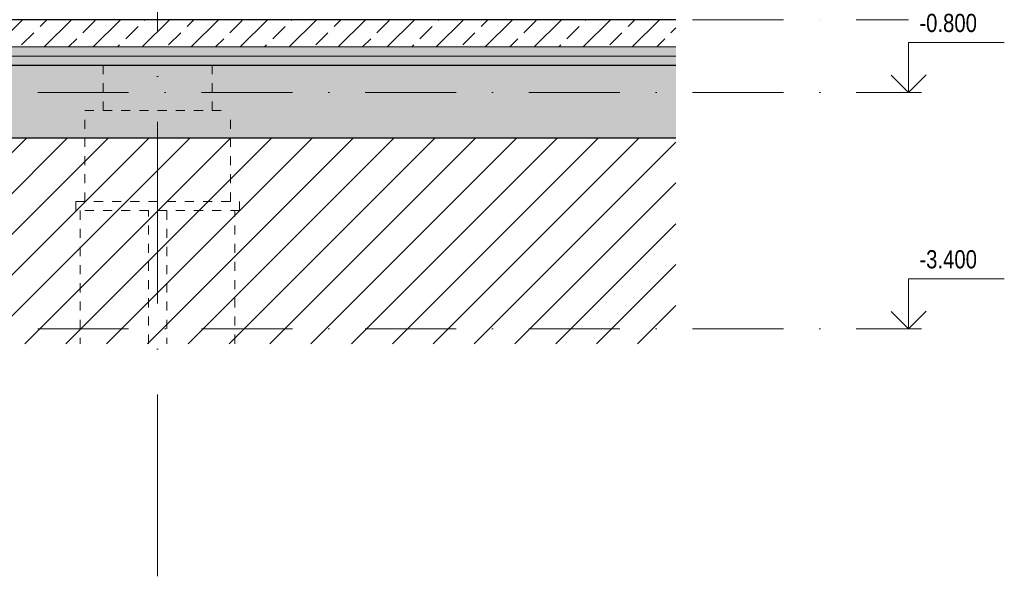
# Model space of a CAD drawing. Header units: millimetres. Extents: x 17762 to 172224, y -23587 to 40136.
# Tile 25 of 49: x 61891 to 72717, y -6123 to 0. Entities that reach past the tile are written whole.
import ezdxf

# ---------------------------------------------------------------- set-up
doc = ezdxf.new("R2010")
doc.units = ezdxf.units.MM
for name, pattern in [('A_CARA_02_Čárkovaná', [200, 100, -100]), ('Čerchovaná 10mm', [1800, 1000, -400, 0, -400]), ('Čerchovaná 20mm', [3000, 2000, -500, 0, -500])]:
    doc.linetypes.add(name, pattern=pattern)
for name, color, linetype, lineweight in [('CA_KOTYVYS', 3, 'Continuous', 9), ('CA_OSY', 5, 'Continuous', 9), ('CA_PODLAHA', 1, 'Continuous', 25), ('CA_PODLAHA25', 7, 'Continuous', 13), ('CA_REZY', 1, 'Continuous', 25), ('CA_SRAFY', 9, 'Continuous', 25), ('CA_ZAKLADY25', 7, 'Continuous', 13), ('CA_ZARIZPRED', 8, 'Continuous', 13), ('Vzor v řezu', 55, 'Continuous', 9)]:
    doc.layers.add(name, color=color, linetype=linetype, lineweight=lineweight)
doc.styles.add('Arial_1', font='arial.ttf', dxfattribs={"width": 0.8, "height": 200})
pattern_1 = [(50, (59622.06, 5783.5), (728.737, -63.756), [76.2, -838.2]), (355, (59622.06, 5783.5), (-140.97, 764.228), [60.96, -670.56]), (100.451, (59682.8, 5778.2), (587.77, 700.467), [64.76, -712.36]), (46.184, (59622.1, 5986.7), (1084.316, -168.17), [114.3, -1257.3]), (96.636, (59712.4, 5972.7), (949.61, 989.71), [97.14, -1068.54]), (351.184, (59622.1, 5986.7), (949.62, 989.7), [91.44, -1005.84]), (21, (59723.66, 5935.9), (606.458, -409.06), [76.2, -838.2]), (326, (59723.66, 5935.9), (247.21, 736.753), [60.96, -670.56]), (71.451, (59774.2, 5901.84), (853.668, 327.685), [64.76, -712.36]), (37.5, (59622.06, 5783.53), (12.3547, 338.22), [33.528, -628.904, 33.528, -647.192, -673.1]), (37.5, (59622.06, 5783.53), (12.3547, 338.22), [-1343.152, 33.528, -639.572]), (7.5, (59622.06, 5783.53), (267.279, 400.722), [33.528, -354.584, 33.528, -613.664, -256.54]), (7.5, (59622.06, 5783.53), (267.279, 400.722), [-1035.304, 33.528, -223.012]), (327.5, (59395.5, 5783.53), (542.3633, -22.9153), [33.528, -220.472, 33.528, -1810.512]), (327.5, (59395.5, 5783.53), (542.3633, -22.9153), [-287.528, -758.952, 33.528, -1018.032]), (317.5, (59293.9, 5783.53), (592.517, 101.707), [33.528, -296.672, 33.528, -492.76, -746.76]), (317.5, (59293.9, 5783.53), (592.517, 101.707), [-856.488, 33.528, -713.232])]

# ---------------------------------------------------------------- blocks, each defined once
blk = doc.blocks.new('ocelová kce final - 11542_003_OK-HALA_TaO-2_ET_AciS_2025-05-29_upr_dwg-2597525-ŘEZ 2 _ vestavek V2')
at = {"layer": 'CA_REZY'}
for p, q in [((59469, 0), (39120, 0)), ((39120, -500), (59469, -500))]:
    blk.add_line(p, q, dxfattribs=at)
blk = doc.blocks.new('ocelová kce final - ocelová kce final-2597615-ŘEZ 2 _ vestavek V2')
blk.add_blockref('ocelová kce final - 11542_003_OK-HALA_TaO-2_ET_AciS_2025-05-29_upr_dwg-2597525-ŘEZ 2 _ vestavek V2', (0, 0))
blk = doc.blocks.new('Podlaží - Bez názvu-542800-ŘEZ 2 _ vestavek V2')
at = {"layer": 'CA_KOTYVYS'}
for p, q in [((34451, 6710), (33398, 6710)), ((34451, 6160), (34451, 6710)), ((34451, 6160), (34258, 6353)), ((34451, 6160), (34641, 6350)), ((34451, 6160), (34309, 6160))]:
    blk.add_line(p, q, dxfattribs=at)

msp = doc.modelspace()

# ---------------------------------------------------------------- hatches: boundary and pattern name
at = {"layer": 'CA_SRAFY', "lineweight": 9}
h = msp.add_hatch(dxfattribs=at)
h.set_pattern_fill('FP_9', color=256, style=0, pattern_type=2)
h.set_pattern_definition([(45, (59622.06, 5783.53), (-269.408, 269.408), []), (45, (59891.46, 5783.53), (-269.408, 269.408), [190.5, -95.25])])
h.paths.add_polyline_path([(57876, -300), (69105.6, -300), (69105.6, 0), (46646.4, 0), (46646.4, -300), (52261.2, -300)])
h = msp.add_hatch(dxfattribs=at)
h.set_pattern_fill('FP_8', color=256, style=0, pattern_type=2)
h.set_pattern_definition(pattern_1)
h.paths.add_polyline_path([(57876, -400), (69105.6, -400), (69105.6, -300), (46646.4, -300), (46646.4, -400), (52261.2, -400)])
h = msp.add_hatch(dxfattribs=at)
h.set_pattern_fill('FP_8', color=256, style=0, pattern_type=2)
h.set_pattern_definition(pattern_1)
h.paths.add_polyline_path([(62087.1, -1300), (69105.6, -1300), (69105.6, -400), (46646.4, -400), (46646.4, -1300), (60683.4, -1300)])
at = {"layer": 'Vzor v řezu'}
h = msp.add_hatch(dxfattribs=at)
h.set_pattern_fill('FP_10', color=256, style=0, pattern_type=2)
h.set_pattern_definition([(45, (59622.06, 5783.53), (-224.5064, 224.5064), [])])
h.paths.add_polyline_path([(46646.4, -3564.6), (69105.6, -3564.6), (69105.6, -1300), (46646.4, -1300), (46646.4, -2539.5)])

# ---------------------------------------------------------------- linework, layer by layer
at = {"layer": 'CA_OSY', "linetype": 'Čerchovaná 20mm'}
msp.add_line((63407.1, -6123.3), (63407.1, 15394.6), dxfattribs=at)
at = {"layer": 'CA_OSY', "linetype": 'Čerchovaná 10mm'}
for p, q in [((44087.8, 0), (71663.8, 0)), ((44087.8, -800), (71663.8, -800)), ((44087.8, -3400), (71663.8, -3400))]:
    msp.add_line(p, q, dxfattribs=at)
at = {"layer": 'CA_PODLAHA'}
for p, q in [((69105.6, 0), (46646.4, 0)), ((46646.4, -1300), (69105.6, -1300))]:
    msp.add_line(p, q, dxfattribs=at)
at = {"layer": 'CA_PODLAHA25'}
for p, q in [((69105.6, -300), (46646.4, -300)), ((69105.6, -400), (46646.4, -400))]:
    msp.add_line(p, q, dxfattribs=at)
at = {"layer": 'CA_ZAKLADY25', "linetype": 'A_CARA_02_Čárkovaná', "lineweight": 9}
for p, q in [((62807.1, -500), (62807.1, -1000)), ((64007.1, -500), (64007.1, -1000)), ((62607.1, -1000), (64207.1, -1000)), ((62607.1, -2000), (62607.1, -1000)), ((64207.1, -2000), (64207.1, -1000)), ((62507.1, -2000), (64307.1, -2000)), ((62507.1, -2100), (62507.1, -2000)), ((64307.1, -2100), (64307.1, -2000)), ((64307.1, -2100), (62507.1, -2100)), ((62557.1, -2100), (62557.1, -3564.6)), ((63307.1, -3564.6), (63307.1, -2100)), ((63507.1, -2100), (63507.1, -3564.6)), ((64257.1, -3564.6), (64257.1, -2100))]:
    msp.add_line(p, q, dxfattribs=at)

# ---------------------------------------------------------------- block references
at = {"layer": 'CA_KOTYVYS', "extrusion": (0, 0, -1)}
for p in [(-106114.5, -6960), (-106114.5, -9560)]:
    msp.add_blockref('Podlaží - Bez názvu-542800-ŘEZ 2 _ vestavek V2', p, dxfattribs=at)
at = {"layer": 'CA_ZARIZPRED'}
msp.add_blockref('ocelová kce final - ocelová kce final-2597615-ŘEZ 2 _ vestavek V2', (9637.1, 0), dxfattribs=at)

# ---------------------------------------------------------------- texts
at = {"layer": 'CA_KOTYVYS', "char_height": 200, "width": 782.447, "attachment_point": 1, "style": 'Arial_1'}
for s, insert in [('-0.800', (71782.4, 64.2)), ('-3.400', (71782.4, -2535.8))]:
    msp.add_mtext(s, dxfattribs=dict(at, insert=insert))

doc.saveas('drawing.dxf')
